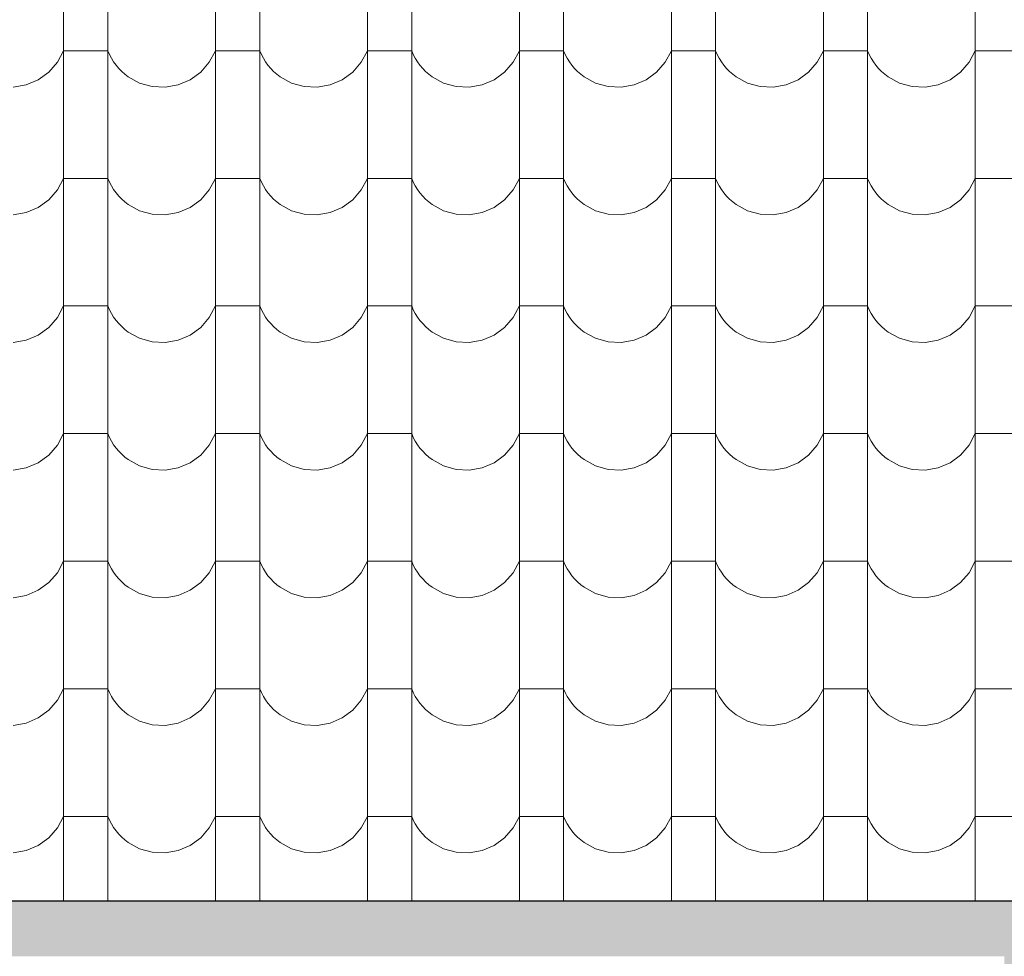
# Model space of a CAD drawing. Header units: millimetres. Extents: x -29624 to 9939, y -6894 to 6495.
# Tile 124 of 243: x -6409 to -6196, y -3588 to -3385. Entities that reach past the tile are written whole.
import ezdxf

# ---------------------------------------------------------------- set-up
doc = ezdxf.new("R2010")
doc.units = ezdxf.units.MM
doc.header["$MEASUREMENT"] = 0
doc.layers.add('810-G Ogólne', color=7, linetype='Continuous')
doc.layers.add('990-D Import IFC', color=7, linetype='Continuous')

# ---------------------------------------------------------------- blocks, each defined once
blk = doc.blocks.new('*X1822', base_point=(515069.4, 47309.9))
at = {"layer": '990-D Import IFC', "color": 251, "linetype": 'Continuous', "lineweight": 13, "true_color": 0x6a6a6a}
for p, q in [((536801.4, -17785.1), (536801.4, -18062.1)), ((536897.5, -17785.1), (536897.5, -18062.1)), ((537131.4, -17785.1), (537131.4, -18062.1)), ((537227.5, -17785.1), (537227.5, -18062.1)), ((537461.4, -17785.1), (537461.4, -18062.1)), ((537557.5, -17785.1), (537557.5, -18062.1)), ((537791.4, -17785.1), (537791.4, -18062.1)), ((537887.5, -17785.1), (537887.5, -18062.1)), ((538121.4, -17785.1), (538121.4, -18062.1)), ((538217.5, -17785.1), (538217.5, -18062.1)), ((538451.4, -17785.1), (538451.4, -18062.1)), ((538547.5, -17785.1), (538547.5, -18062.1)), ((538781.4, -17785.1), (538781.4, -18062.1)), ((536788.1, -17918.2), (536801.4, -17893.2)), ((536849.4, -17893.2), (536801.4, -17893.2)), ((536897.5, -17893.2), (536849.4, -17893.2)), ((536897.5, -17893.2), (536901.1, -17901.5)), ((537118.1, -17918.2), (537131.4, -17893.2)), ((537179.4, -17893.2), (537131.4, -17893.2)), ((537227.5, -17893.2), (537179.4, -17893.2)), ((537227.5, -17893.2), (537231.1, -17901.5)), ((537448.1, -17918.2), (537461.4, -17893.2)), ((537509.4, -17893.2), (537461.4, -17893.2)), ((537557.5, -17893.2), (537509.4, -17893.2)), ((537557.5, -17893.2), (537561.1, -17901.5)), ((537778.1, -17918.2), (537791.4, -17893.2)), ((537839.4, -17893.2), (537791.4, -17893.2)), ((537887.5, -17893.2), (537839.4, -17893.2)), ((537887.5, -17893.2), (537891.1, -17901.5)), ((538108.1, -17918.2), (538121.4, -17893.2)), ((538169.4, -17893.2), (538121.4, -17893.2)), ((538217.5, -17893.2), (538169.4, -17893.2)), ((538217.5, -17893.2), (538221.1, -17901.5)), ((538438.1, -17918.2), (538451.4, -17893.2)), ((538499.4, -17893.2), (538451.4, -17893.2)), ((538547.5, -17893.2), (538499.4, -17893.2)), ((538547.5, -17893.2), (538551.1, -17901.5)), ((538768.1, -17918.2), (538781.4, -17893.2)), ((538829.4, -17893.2), (538781.4, -17893.2)), ((538877.5, -17893.2), (538829.4, -17893.2)), ((536901.1, -17901.5), (536905.4, -17909.6)), ((536905.4, -17909.6), (536910.2, -17917.3)), ((537231.1, -17901.5), (537235.4, -17909.6)), ((537235.4, -17909.6), (537240.2, -17917.3)), ((537561.1, -17901.5), (537565.4, -17909.6)), ((537565.4, -17909.6), (537570.2, -17917.3)), ((537891.1, -17901.5), (537895.4, -17909.6)), ((537895.4, -17909.6), (537900.2, -17917.3)), ((538221.1, -17901.5), (538225.4, -17909.6)), ((538225.4, -17909.6), (538230.2, -17917.3)), ((538551.1, -17901.5), (538555.4, -17909.6)), ((538555.4, -17909.6), (538560.2, -17917.3)), ((536769.4, -17939.7), (536788.1, -17918.2)), ((536910.2, -17917.3), (536915.5, -17924.7)), ((536915.5, -17924.7), (536921.4, -17931.6)), ((536921.4, -17931.6), (536927.8, -17938.1)), ((537099.4, -17939.7), (537118.1, -17918.2)), ((537240.2, -17917.3), (537245.5, -17924.7)), ((537245.5, -17924.7), (537251.4, -17931.6)), ((537251.4, -17931.6), (537257.8, -17938.1)), ((537429.4, -17939.7), (537448.1, -17918.2)), ((537570.2, -17917.3), (537575.5, -17924.7)), ((537575.5, -17924.7), (537581.4, -17931.6)), ((537581.4, -17931.6), (537587.8, -17938.1)), ((537759.4, -17939.7), (537778.1, -17918.2)), ((537900.2, -17917.3), (537905.5, -17924.7)), ((537905.5, -17924.7), (537911.4, -17931.6)), ((537911.4, -17931.6), (537917.8, -17938.1)), ((538089.4, -17939.7), (538108.1, -17918.2)), ((538230.2, -17917.3), (538235.5, -17924.7)), ((538235.5, -17924.7), (538241.4, -17931.6)), ((538241.4, -17931.6), (538247.8, -17938.1)), ((538419.4, -17939.7), (538438.1, -17918.2)), ((538560.2, -17917.3), (538565.5, -17924.7)), ((538565.5, -17924.7), (538571.4, -17931.6)), ((538571.4, -17931.6), (538577.8, -17938.1)), ((538749.4, -17939.7), (538768.1, -17918.2)), ((536720.4, -17967.5), (536746.5, -17956.4)), ((536746.5, -17956.4), (536769.4, -17939.7)), ((536927.8, -17938.1), (536934.6, -17944.2)), ((536934.6, -17944.2), (536941.9, -17949.7)), ((536941.9, -17949.7), (536966.7, -17963.4)), ((537050.4, -17967.5), (537076.5, -17956.4)), ((537076.5, -17956.4), (537099.4, -17939.7)), ((537257.8, -17938.1), (537264.6, -17944.2)), ((537264.6, -17944.2), (537271.9, -17949.7)), ((537271.9, -17949.7), (537296.7, -17963.4)), ((537380.4, -17967.5), (537406.5, -17956.4)), ((537406.5, -17956.4), (537429.4, -17939.7)), ((537587.8, -17938.1), (537594.6, -17944.2)), ((537594.6, -17944.2), (537601.9, -17949.7)), ((537601.9, -17949.7), (537626.7, -17963.4)), ((537710.4, -17967.5), (537736.5, -17956.4)), ((537736.5, -17956.4), (537759.4, -17939.7)), ((537917.8, -17938.1), (537924.6, -17944.2)), ((537924.6, -17944.2), (537931.9, -17949.7)), ((537931.9, -17949.7), (537956.7, -17963.4)), ((538040.4, -17967.5), (538066.5, -17956.4)), ((538066.5, -17956.4), (538089.4, -17939.7)), ((538247.8, -17938.1), (538254.6, -17944.2)), ((538254.6, -17944.2), (538261.9, -17949.7)), ((538261.9, -17949.7), (538286.7, -17963.4)), ((538370.4, -17967.5), (538396.5, -17956.4)), ((538396.5, -17956.4), (538419.4, -17939.7)), ((538577.8, -17938.1), (538584.6, -17944.2)), ((538584.6, -17944.2), (538591.9, -17949.7)), ((538591.9, -17949.7), (538616.7, -17963.4)), ((538700.4, -17967.5), (538726.5, -17956.4)), ((538726.5, -17956.4), (538749.4, -17939.7)), ((536692.4, -17972.5), (536720.4, -17967.5)), ((536966.7, -17963.4), (536994.1, -17971.1)), ((536994.1, -17971.1), (537022.4, -17972.5)), ((537022.4, -17972.5), (537050.4, -17967.5)), ((537296.7, -17963.4), (537324.1, -17971.1)), ((537324.1, -17971.1), (537352.4, -17972.5)), ((537352.4, -17972.5), (537380.4, -17967.5)), ((537626.7, -17963.4), (537654.1, -17971.1)), ((537654.1, -17971.1), (537682.4, -17972.5)), ((537682.4, -17972.5), (537710.4, -17967.5)), ((537956.7, -17963.4), (537984.1, -17971.1)), ((537984.1, -17971.1), (538012.4, -17972.5)), ((538012.4, -17972.5), (538040.4, -17967.5)), ((538286.7, -17963.4), (538314.1, -17971.1)), ((538314.1, -17971.1), (538342.4, -17972.5)), ((538342.4, -17972.5), (538370.4, -17967.5)), ((538616.7, -17963.4), (538644.1, -17971.1)), ((538644.1, -17971.1), (538672.4, -17972.5)), ((538672.4, -17972.5), (538700.4, -17967.5)), ((536801.4, -18062.1), (536801.4, -18339.1)), ((536897.5, -18062.1), (536897.5, -18339.1)), ((537131.4, -18062.1), (537131.4, -18339.1)), ((537227.5, -18062.1), (537227.5, -18339.1)), ((537461.4, -18062.1), (537461.4, -18339.1)), ((537557.5, -18062.1), (537557.5, -18339.1)), ((537791.4, -18062.1), (537791.4, -18339.1)), ((537887.5, -18062.1), (537887.5, -18339.1)), ((538121.4, -18062.1), (538121.4, -18339.1)), ((538217.5, -18062.1), (538217.5, -18339.1)), ((538451.4, -18062.1), (538451.4, -18339.1)), ((538547.5, -18062.1), (538547.5, -18339.1)), ((538781.4, -18062.1), (538781.4, -18339.1)), ((536788.1, -18195.2), (536801.4, -18170.2)), ((536849.4, -18170.2), (536801.4, -18170.2)), ((536897.5, -18170.2), (536849.4, -18170.2)), ((536897.5, -18170.2), (536901.1, -18178.5)), ((537118.1, -18195.2), (537131.4, -18170.2)), ((537179.4, -18170.2), (537131.4, -18170.2)), ((537227.5, -18170.2), (537179.4, -18170.2)), ((537227.5, -18170.2), (537231.1, -18178.5)), ((537448.1, -18195.2), (537461.4, -18170.2)), ((537509.4, -18170.2), (537461.4, -18170.2)), ((537557.5, -18170.2), (537509.4, -18170.2)), ((537557.5, -18170.2), (537561.1, -18178.5)), ((537778.1, -18195.2), (537791.4, -18170.2)), ((537839.4, -18170.2), (537791.4, -18170.2)), ((537887.5, -18170.2), (537839.4, -18170.2)), ((537887.5, -18170.2), (537891.1, -18178.5)), ((538108.1, -18195.2), (538121.4, -18170.2)), ((538169.4, -18170.2), (538121.4, -18170.2)), ((538217.5, -18170.2), (538169.4, -18170.2)), ((538217.5, -18170.2), (538221.1, -18178.5)), ((538438.1, -18195.2), (538451.4, -18170.2)), ((538499.4, -18170.2), (538451.4, -18170.2)), ((538547.5, -18170.2), (538499.4, -18170.2)), ((538547.5, -18170.2), (538551.1, -18178.5)), ((538768.1, -18195.2), (538781.4, -18170.2)), ((538829.4, -18170.2), (538781.4, -18170.2)), ((538877.5, -18170.2), (538829.4, -18170.2)), ((536901.1, -18178.5), (536905.4, -18186.6)), ((536905.4, -18186.6), (536910.2, -18194.3)), ((537231.1, -18178.5), (537235.4, -18186.6)), ((537235.4, -18186.6), (537240.2, -18194.3)), ((537561.1, -18178.5), (537565.4, -18186.6)), ((537565.4, -18186.6), (537570.2, -18194.3)), ((537891.1, -18178.5), (537895.4, -18186.6)), ((537895.4, -18186.6), (537900.2, -18194.3)), ((538221.1, -18178.5), (538225.4, -18186.6)), ((538225.4, -18186.6), (538230.2, -18194.3)), ((538551.1, -18178.5), (538555.4, -18186.6)), ((538555.4, -18186.6), (538560.2, -18194.3)), ((536769.4, -18216.7), (536788.1, -18195.2)), ((536910.2, -18194.3), (536915.5, -18201.7)), ((536915.5, -18201.7), (536921.4, -18208.6)), ((536921.4, -18208.6), (536927.8, -18215.1)), ((536927.8, -18215.1), (536934.6, -18221.2)), ((537099.4, -18216.7), (537118.1, -18195.2)), ((537240.2, -18194.3), (537245.5, -18201.7)), ((537245.5, -18201.7), (537251.4, -18208.6)), ((537251.4, -18208.6), (537257.8, -18215.1)), ((537257.8, -18215.1), (537264.6, -18221.2)), ((537429.4, -18216.7), (537448.1, -18195.2)), ((537570.2, -18194.3), (537575.5, -18201.7)), ((537575.5, -18201.7), (537581.4, -18208.6)), ((537581.4, -18208.6), (537587.8, -18215.1)), ((537587.8, -18215.1), (537594.6, -18221.2)), ((537759.4, -18216.7), (537778.1, -18195.2)), ((537900.2, -18194.3), (537905.5, -18201.7)), ((537905.5, -18201.7), (537911.4, -18208.6)), ((537911.4, -18208.6), (537917.8, -18215.1)), ((537917.8, -18215.1), (537924.6, -18221.2)), ((538089.4, -18216.7), (538108.1, -18195.2)), ((538230.2, -18194.3), (538235.5, -18201.7)), ((538235.5, -18201.7), (538241.4, -18208.6)), ((538241.4, -18208.6), (538247.8, -18215.1)), ((538247.8, -18215.1), (538254.6, -18221.2)), ((538419.4, -18216.7), (538438.1, -18195.2)), ((538560.2, -18194.3), (538565.5, -18201.7)), ((538565.5, -18201.7), (538571.4, -18208.6)), ((538571.4, -18208.6), (538577.8, -18215.1)), ((538577.8, -18215.1), (538584.6, -18221.2)), ((538749.4, -18216.7), (538768.1, -18195.2)), ((536720.4, -18244.5), (536746.5, -18233.4)), ((536746.5, -18233.4), (536769.4, -18216.7)), ((536934.6, -18221.2), (536941.9, -18226.7)), ((536941.9, -18226.7), (536966.7, -18240.4)), ((537050.4, -18244.5), (537076.5, -18233.4)), ((537076.5, -18233.4), (537099.4, -18216.7)), ((537264.6, -18221.2), (537271.9, -18226.7)), ((537271.9, -18226.7), (537296.7, -18240.4)), ((537380.4, -18244.5), (537406.5, -18233.4)), ((537406.5, -18233.4), (537429.4, -18216.7)), ((537594.6, -18221.2), (537601.9, -18226.7)), ((537601.9, -18226.7), (537626.7, -18240.4)), ((537710.4, -18244.5), (537736.5, -18233.4)), ((537736.5, -18233.4), (537759.4, -18216.7)), ((537924.6, -18221.2), (537931.9, -18226.7)), ((537931.9, -18226.7), (537956.7, -18240.4)), ((538040.4, -18244.5), (538066.5, -18233.4)), ((538066.5, -18233.4), (538089.4, -18216.7)), ((538254.6, -18221.2), (538261.9, -18226.7)), ((538261.9, -18226.7), (538286.7, -18240.4)), ((538370.4, -18244.5), (538396.5, -18233.4)), ((538396.5, -18233.4), (538419.4, -18216.7)), ((538584.6, -18221.2), (538591.9, -18226.7)), ((538591.9, -18226.7), (538616.7, -18240.4)), ((538700.4, -18244.5), (538726.5, -18233.4)), ((538726.5, -18233.4), (538749.4, -18216.7)), ((536692.4, -18249.5), (536720.4, -18244.5)), ((536966.7, -18240.4), (536994.1, -18248.1)), ((536994.1, -18248.1), (537022.4, -18249.5)), ((537022.4, -18249.5), (537050.4, -18244.5)), ((537296.7, -18240.4), (537324.1, -18248.1)), ((537324.1, -18248.1), (537352.4, -18249.5)), ((537352.4, -18249.5), (537380.4, -18244.5)), ((537626.7, -18240.4), (537654.1, -18248.1)), ((537654.1, -18248.1), (537682.4, -18249.5)), ((537682.4, -18249.5), (537710.4, -18244.5)), ((537956.7, -18240.4), (537984.1, -18248.1)), ((537984.1, -18248.1), (538012.4, -18249.5)), ((538012.4, -18249.5), (538040.4, -18244.5)), ((538286.7, -18240.4), (538314.1, -18248.1)), ((538314.1, -18248.1), (538342.4, -18249.5)), ((538342.4, -18249.5), (538370.4, -18244.5)), ((538616.7, -18240.4), (538644.1, -18248.1)), ((538644.1, -18248.1), (538672.4, -18249.5)), ((538672.4, -18249.5), (538700.4, -18244.5)), ((536801.4, -18339.1), (536801.4, -18616.1)), ((536897.5, -18339.1), (536897.5, -18616.1)), ((537131.4, -18339.1), (537131.4, -18616.1)), ((537227.5, -18339.1), (537227.5, -18616.1)), ((537461.4, -18339.1), (537461.4, -18616.1)), ((537557.5, -18339.1), (537557.5, -18616.1)), ((537791.4, -18339.1), (537791.4, -18616.1)), ((537887.5, -18339.1), (537887.5, -18616.1)), ((538121.4, -18339.1), (538121.4, -18616.1)), ((538217.5, -18339.1), (538217.5, -18616.1)), ((538451.4, -18339.1), (538451.4, -18616.1)), ((538547.5, -18339.1), (538547.5, -18616.1)), ((538781.4, -18339.1), (538781.4, -18616.1)), ((536788.1, -18472.2), (536801.4, -18447.2)), ((536849.4, -18447.2), (536801.4, -18447.2)), ((536897.5, -18447.2), (536849.4, -18447.2)), ((536897.5, -18447.2), (536901.1, -18455.5)), ((537118.1, -18472.2), (537131.4, -18447.2)), ((537179.4, -18447.2), (537131.4, -18447.2)), ((537227.5, -18447.2), (537179.4, -18447.2)), ((537227.5, -18447.2), (537231.1, -18455.5)), ((537448.1, -18472.2), (537461.4, -18447.2)), ((537509.4, -18447.2), (537461.4, -18447.2)), ((537557.5, -18447.2), (537509.4, -18447.2)), ((537557.5, -18447.2), (537561.1, -18455.5)), ((537778.1, -18472.2), (537791.4, -18447.2)), ((537839.4, -18447.2), (537791.4, -18447.2)), ((537887.5, -18447.2), (537839.4, -18447.2)), ((537887.5, -18447.2), (537891.1, -18455.5)), ((538108.1, -18472.2), (538121.4, -18447.2)), ((538169.4, -18447.2), (538121.4, -18447.2)), ((538217.5, -18447.2), (538169.4, -18447.2)), ((538217.5, -18447.2), (538221.1, -18455.5)), ((538438.1, -18472.2), (538451.4, -18447.2)), ((538499.4, -18447.2), (538451.4, -18447.2)), ((538547.5, -18447.2), (538499.4, -18447.2)), ((538547.5, -18447.2), (538551.1, -18455.5)), ((538768.1, -18472.2), (538781.4, -18447.2)), ((538829.4, -18447.2), (538781.4, -18447.2)), ((538877.5, -18447.2), (538829.4, -18447.2)), ((536901.1, -18455.5), (536905.4, -18463.6)), ((536905.4, -18463.6), (536910.2, -18471.3)), ((536910.2, -18471.3), (536915.5, -18478.7)), ((537231.1, -18455.5), (537235.4, -18463.6)), ((537235.4, -18463.6), (537240.2, -18471.3)), ((537240.2, -18471.3), (537245.5, -18478.7)), ((537561.1, -18455.5), (537565.4, -18463.6)), ((537565.4, -18463.6), (537570.2, -18471.3)), ((537570.2, -18471.3), (537575.5, -18478.7)), ((537891.1, -18455.5), (537895.4, -18463.6)), ((537895.4, -18463.6), (537900.2, -18471.3)), ((537900.2, -18471.3), (537905.5, -18478.7)), ((538221.1, -18455.5), (538225.4, -18463.6)), ((538225.4, -18463.6), (538230.2, -18471.3)), ((538230.2, -18471.3), (538235.5, -18478.7)), ((538551.1, -18455.5), (538555.4, -18463.6)), ((538555.4, -18463.6), (538560.2, -18471.3)), ((538560.2, -18471.3), (538565.5, -18478.7)), ((536769.4, -18493.7), (536788.1, -18472.2)), ((536915.5, -18478.7), (536921.4, -18485.6)), ((536921.4, -18485.6), (536927.8, -18492.1)), ((536927.8, -18492.1), (536934.6, -18498.2)), ((537099.4, -18493.7), (537118.1, -18472.2)), ((537245.5, -18478.7), (537251.4, -18485.6)), ((537251.4, -18485.6), (537257.8, -18492.1)), ((537257.8, -18492.1), (537264.6, -18498.2)), ((537429.4, -18493.7), (537448.1, -18472.2)), ((537575.5, -18478.7), (537581.4, -18485.6)), ((537581.4, -18485.6), (537587.8, -18492.1)), ((537587.8, -18492.1), (537594.6, -18498.2)), ((537759.4, -18493.7), (537778.1, -18472.2)), ((537905.5, -18478.7), (537911.4, -18485.6)), ((537911.4, -18485.6), (537917.8, -18492.1)), ((537917.8, -18492.1), (537924.6, -18498.2)), ((538089.4, -18493.7), (538108.1, -18472.2)), ((538235.5, -18478.7), (538241.4, -18485.6)), ((538241.4, -18485.6), (538247.8, -18492.1)), ((538247.8, -18492.1), (538254.6, -18498.2)), ((538419.4, -18493.7), (538438.1, -18472.2)), ((538565.5, -18478.7), (538571.4, -18485.6)), ((538571.4, -18485.6), (538577.8, -18492.1)), ((538577.8, -18492.1), (538584.6, -18498.2)), ((538749.4, -18493.7), (538768.1, -18472.2)), ((536720.4, -18521.5), (536746.5, -18510.4)), ((536746.5, -18510.4), (536769.4, -18493.7)), ((536934.6, -18498.2), (536941.9, -18503.7)), ((536941.9, -18503.7), (536966.7, -18517.4)), ((537050.4, -18521.5), (537076.5, -18510.4)), ((537076.5, -18510.4), (537099.4, -18493.7)), ((537264.6, -18498.2), (537271.9, -18503.7)), ((537271.9, -18503.7), (537296.7, -18517.4)), ((537380.4, -18521.5), (537406.5, -18510.4)), ((537406.5, -18510.4), (537429.4, -18493.7)), ((537594.6, -18498.2), (537601.9, -18503.7)), ((537601.9, -18503.7), (537626.7, -18517.4)), ((537710.4, -18521.5), (537736.5, -18510.4)), ((537736.5, -18510.4), (537759.4, -18493.7)), ((537924.6, -18498.2), (537931.9, -18503.7)), ((537931.9, -18503.7), (537956.7, -18517.4)), ((538040.4, -18521.5), (538066.5, -18510.4)), ((538066.5, -18510.4), (538089.4, -18493.7)), ((538254.6, -18498.2), (538261.9, -18503.7)), ((538261.9, -18503.7), (538286.7, -18517.4)), ((538370.4, -18521.5), (538396.5, -18510.4)), ((538396.5, -18510.4), (538419.4, -18493.7)), ((538584.6, -18498.2), (538591.9, -18503.7)), ((538591.9, -18503.7), (538616.7, -18517.4)), ((538700.4, -18521.5), (538726.5, -18510.4)), ((538726.5, -18510.4), (538749.4, -18493.7)), ((536692.4, -18526.5), (536720.4, -18521.5)), ((536966.7, -18517.4), (536994.1, -18525.1)), ((536994.1, -18525.1), (537022.4, -18526.5)), ((537022.4, -18526.5), (537050.4, -18521.5)), ((537296.7, -18517.4), (537324.1, -18525.1)), ((537324.1, -18525.1), (537352.4, -18526.5)), ((537352.4, -18526.5), (537380.4, -18521.5)), ((537626.7, -18517.4), (537654.1, -18525.1)), ((537654.1, -18525.1), (537682.4, -18526.5)), ((537682.4, -18526.5), (537710.4, -18521.5)), ((537956.7, -18517.4), (537984.1, -18525.1)), ((537984.1, -18525.1), (538012.4, -18526.5)), ((538012.4, -18526.5), (538040.4, -18521.5)), ((538286.7, -18517.4), (538314.1, -18525.1)), ((538314.1, -18525.1), (538342.4, -18526.5)), ((538342.4, -18526.5), (538370.4, -18521.5)), ((538616.7, -18517.4), (538644.1, -18525.1)), ((538644.1, -18525.1), (538672.4, -18526.5)), ((538672.4, -18526.5), (538700.4, -18521.5)), ((536801.4, -18616.1), (536801.4, -18893.1)), ((536897.5, -18616.1), (536897.5, -18893.1)), ((537131.4, -18616.1), (537131.4, -18893.1)), ((537227.5, -18616.1), (537227.5, -18893.1)), ((537461.4, -18616.1), (537461.4, -18893.1)), ((537557.5, -18616.1), (537557.5, -18893.1)), ((537791.4, -18616.1), (537791.4, -18893.1)), ((537887.5, -18616.1), (537887.5, -18893.1)), ((538121.4, -18616.1), (538121.4, -18893.1)), ((538217.5, -18616.1), (538217.5, -18893.1)), ((538451.4, -18616.1), (538451.4, -18893.1)), ((538547.5, -18616.1), (538547.5, -18893.1)), ((538781.4, -18616.1), (538781.4, -18893.1)), ((536788.1, -18749.2), (536801.4, -18724.2)), ((536849.4, -18724.2), (536801.4, -18724.2)), ((536897.5, -18724.2), (536849.4, -18724.2)), ((536897.5, -18724.2), (536901.1, -18732.5)), ((537118.1, -18749.2), (537131.4, -18724.2)), ((537179.4, -18724.2), (537131.4, -18724.2)), ((537227.5, -18724.2), (537179.4, -18724.2)), ((537227.5, -18724.2), (537231.1, -18732.5)), ((537448.1, -18749.2), (537461.4, -18724.2)), ((537509.4, -18724.2), (537461.4, -18724.2)), ((537557.5, -18724.2), (537509.4, -18724.2)), ((537557.5, -18724.2), (537561.1, -18732.5)), ((537778.1, -18749.2), (537791.4, -18724.2)), ((537839.4, -18724.2), (537791.4, -18724.2)), ((537887.5, -18724.2), (537839.4, -18724.2)), ((537887.5, -18724.2), (537891.1, -18732.5)), ((538108.1, -18749.2), (538121.4, -18724.2)), ((538169.4, -18724.2), (538121.4, -18724.2)), ((538217.5, -18724.2), (538169.4, -18724.2)), ((538217.5, -18724.2), (538221.1, -18732.5)), ((538438.1, -18749.2), (538451.4, -18724.2)), ((538499.4, -18724.2), (538451.4, -18724.2)), ((538547.5, -18724.2), (538499.4, -18724.2)), ((538547.5, -18724.2), (538551.1, -18732.5)), ((538768.1, -18749.2), (538781.4, -18724.2)), ((538829.4, -18724.2), (538781.4, -18724.2)), ((538877.5, -18724.2), (538829.4, -18724.2)), ((536769.4, -18770.7), (536788.1, -18749.2)), ((536901.1, -18732.5), (536905.4, -18740.6)), ((536905.4, -18740.6), (536910.2, -18748.3)), ((536910.2, -18748.3), (536915.5, -18755.7)), ((537099.4, -18770.7), (537118.1, -18749.2)), ((537231.1, -18732.5), (537235.4, -18740.6)), ((537235.4, -18740.6), (537240.2, -18748.3)), ((537240.2, -18748.3), (537245.5, -18755.7)), ((537429.4, -18770.7), (537448.1, -18749.2)), ((537561.1, -18732.5), (537565.4, -18740.6)), ((537565.4, -18740.6), (537570.2, -18748.3)), ((537570.2, -18748.3), (537575.5, -18755.7)), ((537759.4, -18770.7), (537778.1, -18749.2)), ((537891.1, -18732.5), (537895.4, -18740.6)), ((537895.4, -18740.6), (537900.2, -18748.3)), ((537900.2, -18748.3), (537905.5, -18755.7)), ((538089.4, -18770.7), (538108.1, -18749.2)), ((538221.1, -18732.5), (538225.4, -18740.6)), ((538225.4, -18740.6), (538230.2, -18748.3)), ((538230.2, -18748.3), (538235.5, -18755.7)), ((538419.4, -18770.7), (538438.1, -18749.2)), ((538551.1, -18732.5), (538555.4, -18740.6)), ((538555.4, -18740.6), (538560.2, -18748.3)), ((538560.2, -18748.3), (538565.5, -18755.7)), ((538749.4, -18770.7), (538768.1, -18749.2)), ((536746.5, -18787.4), (536769.4, -18770.7)), ((536915.5, -18755.7), (536921.4, -18762.6)), ((536921.4, -18762.6), (536927.8, -18769.1)), ((536927.8, -18769.1), (536934.6, -18775.2)), ((537076.5, -18787.4), (537099.4, -18770.7)), ((537245.5, -18755.7), (537251.4, -18762.6)), ((537251.4, -18762.6), (537257.8, -18769.1)), ((537257.8, -18769.1), (537264.6, -18775.2)), ((537406.5, -18787.4), (537429.4, -18770.7)), ((537575.5, -18755.7), (537581.4, -18762.6)), ((537581.4, -18762.6), (537587.8, -18769.1)), ((537587.8, -18769.1), (537594.6, -18775.2)), ((537736.5, -18787.4), (537759.4, -18770.7)), ((537905.5, -18755.7), (537911.4, -18762.6)), ((537911.4, -18762.6), (537917.8, -18769.1)), ((537917.8, -18769.1), (537924.6, -18775.2)), ((538066.5, -18787.4), (538089.4, -18770.7)), ((538235.5, -18755.7), (538241.4, -18762.6)), ((538241.4, -18762.6), (538247.8, -18769.1)), ((538247.8, -18769.1), (538254.6, -18775.2)), ((538396.5, -18787.4), (538419.4, -18770.7)), ((538565.5, -18755.7), (538571.4, -18762.6)), ((538571.4, -18762.6), (538577.8, -18769.1)), ((538577.8, -18769.1), (538584.6, -18775.2)), ((538726.5, -18787.4), (538749.4, -18770.7)), ((536720.4, -18798.5), (536746.5, -18787.4)), ((536934.6, -18775.2), (536941.9, -18780.7)), ((536941.9, -18780.7), (536966.7, -18794.4)), ((537050.4, -18798.5), (537076.5, -18787.4)), ((537264.6, -18775.2), (537271.9, -18780.7)), ((537271.9, -18780.7), (537296.7, -18794.4)), ((537380.4, -18798.5), (537406.5, -18787.4)), ((537594.6, -18775.2), (537601.9, -18780.7)), ((537601.9, -18780.7), (537626.7, -18794.4)), ((537710.4, -18798.5), (537736.5, -18787.4)), ((537924.6, -18775.2), (537931.9, -18780.7)), ((537931.9, -18780.7), (537956.7, -18794.4)), ((538040.4, -18798.5), (538066.5, -18787.4)), ((538254.6, -18775.2), (538261.9, -18780.7)), ((538261.9, -18780.7), (538286.7, -18794.4)), ((538370.4, -18798.5), (538396.5, -18787.4)), ((538584.6, -18775.2), (538591.9, -18780.7)), ((538591.9, -18780.7), (538616.7, -18794.4)), ((538700.4, -18798.5), (538726.5, -18787.4)), ((536692.4, -18803.5), (536720.4, -18798.5)), ((536966.7, -18794.4), (536994.1, -18802.1)), ((536994.1, -18802.1), (537022.4, -18803.5)), ((537022.4, -18803.5), (537050.4, -18798.5)), ((537296.7, -18794.4), (537324.1, -18802.1)), ((537324.1, -18802.1), (537352.4, -18803.5)), ((537352.4, -18803.5), (537380.4, -18798.5)), ((537626.7, -18794.4), (537654.1, -18802.1)), ((537654.1, -18802.1), (537682.4, -18803.5)), ((537682.4, -18803.5), (537710.4, -18798.5)), ((537956.7, -18794.4), (537984.1, -18802.1)), ((537984.1, -18802.1), (538012.4, -18803.5)), ((538012.4, -18803.5), (538040.4, -18798.5)), ((538286.7, -18794.4), (538314.1, -18802.1)), ((538314.1, -18802.1), (538342.4, -18803.5)), ((538342.4, -18803.5), (538370.4, -18798.5)), ((538616.7, -18794.4), (538644.1, -18802.1)), ((538644.1, -18802.1), (538672.4, -18803.5)), ((538672.4, -18803.5), (538700.4, -18798.5)), ((536801.4, -18893.1), (536801.4, -19170.1)), ((536897.5, -18893.1), (536897.5, -19170.1)), ((537131.4, -18893.1), (537131.4, -19170.1)), ((537227.5, -18893.1), (537227.5, -19170.1)), ((537461.4, -18893.1), (537461.4, -19170.1)), ((537557.5, -18893.1), (537557.5, -19170.1)), ((537791.4, -18893.1), (537791.4, -19170.1)), ((537887.5, -18893.1), (537887.5, -19170.1)), ((538121.4, -18893.1), (538121.4, -19170.1)), ((538217.5, -18893.1), (538217.5, -19170.1)), ((538451.4, -18893.1), (538451.4, -19170.1)), ((538547.5, -18893.1), (538547.5, -19170.1)), ((538781.4, -18893.1), (538781.4, -19170.1)), ((536788.1, -19026.2), (536801.4, -19001.2)), ((536849.4, -19001.2), (536801.4, -19001.2)), ((536897.5, -19001.2), (536849.4, -19001.2)), ((536897.5, -19001.2), (536901.1, -19009.5)), ((537118.1, -19026.2), (537131.4, -19001.2)), ((537179.4, -19001.2), (537131.4, -19001.2)), ((537227.5, -19001.2), (537179.4, -19001.2)), ((537227.5, -19001.2), (537231.1, -19009.5)), ((537448.1, -19026.2), (537461.4, -19001.2)), ((537509.4, -19001.2), (537461.4, -19001.2)), ((537557.5, -19001.2), (537509.4, -19001.2)), ((537557.5, -19001.2), (537561.1, -19009.5)), ((537778.1, -19026.2), (537791.4, -19001.2)), ((537839.4, -19001.2), (537791.4, -19001.2)), ((537887.5, -19001.2), (537839.4, -19001.2)), ((537887.5, -19001.2), (537891.1, -19009.5)), ((538108.1, -19026.2), (538121.4, -19001.2)), ((538169.4, -19001.2), (538121.4, -19001.2)), ((538217.5, -19001.2), (538169.4, -19001.2)), ((538217.5, -19001.2), (538221.1, -19009.5)), ((538438.1, -19026.2), (538451.4, -19001.2)), ((538499.4, -19001.2), (538451.4, -19001.2)), ((538547.5, -19001.2), (538499.4, -19001.2)), ((538547.5, -19001.2), (538551.1, -19009.5)), ((538768.1, -19026.2), (538781.4, -19001.2)), ((538829.4, -19001.2), (538781.4, -19001.2)), ((538877.5, -19001.2), (538829.4, -19001.2)), ((536769.4, -19047.7), (536788.1, -19026.2)), ((536901.1, -19009.5), (536905.4, -19017.6)), ((536905.4, -19017.6), (536910.2, -19025.3)), ((536910.2, -19025.3), (536915.5, -19032.7)), ((537099.4, -19047.7), (537118.1, -19026.2)), ((537231.1, -19009.5), (537235.4, -19017.6)), ((537235.4, -19017.6), (537240.2, -19025.3)), ((537240.2, -19025.3), (537245.5, -19032.7)), ((537429.4, -19047.7), (537448.1, -19026.2)), ((537561.1, -19009.5), (537565.4, -19017.6)), ((537565.4, -19017.6), (537570.2, -19025.3)), ((537570.2, -19025.3), (537575.5, -19032.7)), ((537759.4, -19047.7), (537778.1, -19026.2)), ((537891.1, -19009.5), (537895.4, -19017.6)), ((537895.4, -19017.6), (537900.2, -19025.3)), ((537900.2, -19025.3), (537905.5, -19032.7)), ((538089.4, -19047.7), (538108.1, -19026.2)), ((538221.1, -19009.5), (538225.4, -19017.6)), ((538225.4, -19017.6), (538230.2, -19025.3)), ((538230.2, -19025.3), (538235.5, -19032.7)), ((538419.4, -19047.7), (538438.1, -19026.2)), ((538551.1, -19009.5), (538555.4, -19017.6)), ((538555.4, -19017.6), (538560.2, -19025.3)), ((538560.2, -19025.3), (538565.5, -19032.7)), ((538749.4, -19047.7), (538768.1, -19026.2)), ((536746.5, -19064.4), (536769.4, -19047.7)), ((536915.5, -19032.7), (536921.4, -19039.6)), ((536921.4, -19039.6), (536927.8, -19046.1)), ((536927.8, -19046.1), (536934.6, -19052.2)), ((537076.5, -19064.4), (537099.4, -19047.7)), ((537245.5, -19032.7), (537251.4, -19039.6)), ((537251.4, -19039.6), (537257.8, -19046.1)), ((537257.8, -19046.1), (537264.6, -19052.2)), ((537406.5, -19064.4), (537429.4, -19047.7)), ((537575.5, -19032.7), (537581.4, -19039.6)), ((537581.4, -19039.6), (537587.8, -19046.1)), ((537587.8, -19046.1), (537594.6, -19052.2)), ((537736.5, -19064.4), (537759.4, -19047.7)), ((537905.5, -19032.7), (537911.4, -19039.6)), ((537911.4, -19039.6), (537917.8, -19046.1)), ((537917.8, -19046.1), (537924.6, -19052.2)), ((538066.5, -19064.4), (538089.4, -19047.7)), ((538235.5, -19032.7), (538241.4, -19039.6)), ((538241.4, -19039.6), (538247.8, -19046.1)), ((538247.8, -19046.1), (538254.6, -19052.2)), ((538396.5, -19064.4), (538419.4, -19047.7)), ((538565.5, -19032.7), (538571.4, -19039.6)), ((538571.4, -19039.6), (538577.8, -19046.1)), ((538577.8, -19046.1), (538584.6, -19052.2)), ((538726.5, -19064.4), (538749.4, -19047.7)), ((536720.4, -19075.5), (536746.5, -19064.4)), ((536934.6, -19052.2), (536941.9, -19057.7)), ((536941.9, -19057.7), (536966.7, -19071.4)), ((537050.4, -19075.5), (537076.5, -19064.4)), ((537264.6, -19052.2), (537271.9, -19057.7)), ((537271.9, -19057.7), (537296.7, -19071.4)), ((537380.4, -19075.5), (537406.5, -19064.4)), ((537594.6, -19052.2), (537601.9, -19057.7)), ((537601.9, -19057.7), (537626.7, -19071.4)), ((537710.4, -19075.5), (537736.5, -19064.4)), ((537924.6, -19052.2), (537931.9, -19057.7)), ((537931.9, -19057.7), (537956.7, -19071.4)), ((538040.4, -19075.5), (538066.5, -19064.4)), ((538254.6, -19052.2), (538261.9, -19057.7)), ((538261.9, -19057.7), (538286.7, -19071.4)), ((538370.4, -19075.5), (538396.5, -19064.4)), ((538584.6, -19052.2), (538591.9, -19057.7)), ((538591.9, -19057.7), (538616.7, -19071.4)), ((538700.4, -19075.5), (538726.5, -19064.4)), ((536692.4, -19080.5), (536720.4, -19075.5)), ((536966.7, -19071.4), (536994.1, -19079.1)), ((536994.1, -19079.1), (537022.4, -19080.5)), ((537022.4, -19080.5), (537050.4, -19075.5)), ((537296.7, -19071.4), (537324.1, -19079.1)), ((537324.1, -19079.1), (537352.4, -19080.5)), ((537352.4, -19080.5), (537380.4, -19075.5)), ((537626.7, -19071.4), (537654.1, -19079.1)), ((537654.1, -19079.1), (537682.4, -19080.5)), ((537682.4, -19080.5), (537710.4, -19075.5)), ((537956.7, -19071.4), (537984.1, -19079.1)), ((537984.1, -19079.1), (538012.4, -19080.5)), ((538012.4, -19080.5), (538040.4, -19075.5)), ((538286.7, -19071.4), (538314.1, -19079.1)), ((538314.1, -19079.1), (538342.4, -19080.5)), ((538342.4, -19080.5), (538370.4, -19075.5)), ((538616.7, -19071.4), (538644.1, -19079.1)), ((538644.1, -19079.1), (538672.4, -19080.5)), ((538672.4, -19080.5), (538700.4, -19075.5)), ((536801.4, -19170.1), (536801.4, -19447.1)), ((536897.5, -19170.1), (536897.5, -19447.1)), ((537131.4, -19170.1), (537131.4, -19447.1)), ((537227.5, -19170.1), (537227.5, -19447.1)), ((537461.4, -19170.1), (537461.4, -19447.1)), ((537557.5, -19170.1), (537557.5, -19447.1)), ((537791.4, -19170.1), (537791.4, -19447.1)), ((537887.5, -19170.1), (537887.5, -19447.1)), ((538121.4, -19170.1), (538121.4, -19447.1)), ((538217.5, -19170.1), (538217.5, -19447.1)), ((538451.4, -19170.1), (538451.4, -19447.1)), ((538547.5, -19170.1), (538547.5, -19447.1)), ((538781.4, -19170.1), (538781.4, -19447.1)), ((536788.1, -19303.2), (536801.4, -19278.2)), ((536849.4, -19278.2), (536801.4, -19278.2)), ((536897.5, -19278.2), (536849.4, -19278.2)), ((536897.5, -19278.2), (536901.1, -19286.5)), ((537118.1, -19303.2), (537131.4, -19278.2)), ((537179.4, -19278.2), (537131.4, -19278.2)), ((537227.5, -19278.2), (537179.4, -19278.2)), ((537227.5, -19278.2), (537231.1, -19286.5)), ((537448.1, -19303.2), (537461.4, -19278.2)), ((537509.4, -19278.2), (537461.4, -19278.2)), ((537557.5, -19278.2), (537509.4, -19278.2)), ((537557.5, -19278.2), (537561.1, -19286.5)), ((537778.1, -19303.2), (537791.4, -19278.2)), ((537839.4, -19278.2), (537791.4, -19278.2)), ((537887.5, -19278.2), (537839.4, -19278.2)), ((537887.5, -19278.2), (537891.1, -19286.5)), ((538108.1, -19303.2), (538121.4, -19278.2)), ((538169.4, -19278.2), (538121.4, -19278.2)), ((538217.5, -19278.2), (538169.4, -19278.2)), ((538217.5, -19278.2), (538221.1, -19286.5)), ((538438.1, -19303.2), (538451.4, -19278.2)), ((538499.4, -19278.2), (538451.4, -19278.2)), ((538547.5, -19278.2), (538499.4, -19278.2)), ((538547.5, -19278.2), (538551.1, -19286.5)), ((538768.1, -19303.2), (538781.4, -19278.2)), ((538829.4, -19278.2), (538781.4, -19278.2)), ((538877.5, -19278.2), (538829.4, -19278.2)), ((536769.4, -19324.7), (536788.1, -19303.2)), ((536901.1, -19286.5), (536905.4, -19294.6)), ((536905.4, -19294.6), (536910.2, -19302.3)), ((536910.2, -19302.3), (536915.5, -19309.7)), ((537099.4, -19324.7), (537118.1, -19303.2)), ((537231.1, -19286.5), (537235.4, -19294.6)), ((537235.4, -19294.6), (537240.2, -19302.3)), ((537240.2, -19302.3), (537245.5, -19309.7)), ((537429.4, -19324.7), (537448.1, -19303.2)), ((537561.1, -19286.5), (537565.4, -19294.6)), ((537565.4, -19294.6), (537570.2, -19302.3)), ((537570.2, -19302.3), (537575.5, -19309.7)), ((537759.4, -19324.7), (537778.1, -19303.2)), ((537891.1, -19286.5), (537895.4, -19294.6)), ((537895.4, -19294.6), (537900.2, -19302.3)), ((537900.2, -19302.3), (537905.5, -19309.7)), ((538089.4, -19324.7), (538108.1, -19303.2)), ((538221.1, -19286.5), (538225.4, -19294.6)), ((538225.4, -19294.6), (538230.2, -19302.3)), ((538230.2, -19302.3), (538235.5, -19309.7)), ((538419.4, -19324.7), (538438.1, -19303.2)), ((538551.1, -19286.5), (538555.4, -19294.6)), ((538555.4, -19294.6), (538560.2, -19302.3)), ((538560.2, -19302.3), (538565.5, -19309.7)), ((538749.4, -19324.7), (538768.1, -19303.2)), ((536746.5, -19341.4), (536769.4, -19324.7)), ((536915.5, -19309.7), (536921.4, -19316.6)), ((536921.4, -19316.6), (536927.8, -19323.1)), ((536927.8, -19323.1), (536934.6, -19329.2)), ((537076.5, -19341.4), (537099.4, -19324.7)), ((537245.5, -19309.7), (537251.4, -19316.6)), ((537251.4, -19316.6), (537257.8, -19323.1)), ((537257.8, -19323.1), (537264.6, -19329.2)), ((537406.5, -19341.4), (537429.4, -19324.7)), ((537575.5, -19309.7), (537581.4, -19316.6)), ((537581.4, -19316.6), (537587.8, -19323.1)), ((537587.8, -19323.1), (537594.6, -19329.2)), ((537736.5, -19341.4), (537759.4, -19324.7)), ((537905.5, -19309.7), (537911.4, -19316.6)), ((537911.4, -19316.6), (537917.8, -19323.1)), ((537917.8, -19323.1), (537924.6, -19329.2)), ((538066.5, -19341.4), (538089.4, -19324.7)), ((538235.5, -19309.7), (538241.4, -19316.6)), ((538241.4, -19316.6), (538247.8, -19323.1)), ((538247.8, -19323.1), (538254.6, -19329.2)), ((538396.5, -19341.4), (538419.4, -19324.7)), ((538565.5, -19309.7), (538571.4, -19316.6)), ((538571.4, -19316.6), (538577.8, -19323.1)), ((538577.8, -19323.1), (538584.6, -19329.2)), ((538726.5, -19341.4), (538749.4, -19324.7)), ((536720.4, -19352.5), (536746.5, -19341.4)), ((536934.6, -19329.2), (536941.9, -19334.7)), ((536941.9, -19334.7), (536966.7, -19348.4)), ((536966.7, -19348.4), (536994.1, -19356.1)), ((537050.4, -19352.5), (537076.5, -19341.4)), ((537264.6, -19329.2), (537271.9, -19334.7)), ((537271.9, -19334.7), (537296.7, -19348.4)), ((537296.7, -19348.4), (537324.1, -19356.1)), ((537380.4, -19352.5), (537406.5, -19341.4)), ((537594.6, -19329.2), (537601.9, -19334.7)), ((537601.9, -19334.7), (537626.7, -19348.4)), ((537626.7, -19348.4), (537654.1, -19356.1)), ((537710.4, -19352.5), (537736.5, -19341.4)), ((537924.6, -19329.2), (537931.9, -19334.7)), ((537931.9, -19334.7), (537956.7, -19348.4)), ((537956.7, -19348.4), (537984.1, -19356.1)), ((538040.4, -19352.5), (538066.5, -19341.4)), ((538254.6, -19329.2), (538261.9, -19334.7)), ((538261.9, -19334.7), (538286.7, -19348.4)), ((538286.7, -19348.4), (538314.1, -19356.1)), ((538370.4, -19352.5), (538396.5, -19341.4)), ((538584.6, -19329.2), (538591.9, -19334.7)), ((538591.9, -19334.7), (538616.7, -19348.4)), ((538616.7, -19348.4), (538644.1, -19356.1)), ((538700.4, -19352.5), (538726.5, -19341.4)), ((536692.4, -19357.5), (536720.4, -19352.5)), ((536994.1, -19356.1), (537022.4, -19357.5)), ((537022.4, -19357.5), (537050.4, -19352.5)), ((537324.1, -19356.1), (537352.4, -19357.5)), ((537352.4, -19357.5), (537380.4, -19352.5)), ((537654.1, -19356.1), (537682.4, -19357.5)), ((537682.4, -19357.5), (537710.4, -19352.5)), ((537984.1, -19356.1), (538012.4, -19357.5)), ((538012.4, -19357.5), (538040.4, -19352.5)), ((538314.1, -19356.1), (538342.4, -19357.5)), ((538342.4, -19357.5), (538370.4, -19352.5)), ((538644.1, -19356.1), (538672.4, -19357.5)), ((538672.4, -19357.5), (538700.4, -19352.5)), ((536801.4, -19447.1), (536801.4, -19724.1)), ((536897.5, -19447.1), (536897.5, -19724.1)), ((537131.4, -19447.1), (537131.4, -19724.1)), ((537227.5, -19447.1), (537227.5, -19724.1)), ((537461.4, -19447.1), (537461.4, -19724.1)), ((537557.5, -19447.1), (537557.5, -19724.1)), ((537791.4, -19447.1), (537791.4, -19724.1)), ((537887.5, -19447.1), (537887.5, -19724.1)), ((538121.4, -19447.1), (538121.4, -19724.1)), ((538217.5, -19447.1), (538217.5, -19724.1)), ((538451.4, -19447.1), (538451.4, -19724.1)), ((538547.5, -19447.1), (538547.5, -19724.1)), ((538781.4, -19447.1), (538781.4, -19724.1)), ((536788.1, -19580.2), (536801.4, -19555.2)), ((536849.4, -19555.2), (536801.4, -19555.2)), ((536897.5, -19555.2), (536849.4, -19555.2)), ((536897.5, -19555.2), (536901.1, -19563.5)), ((537118.1, -19580.2), (537131.4, -19555.2)), ((537179.4, -19555.2), (537131.4, -19555.2)), ((537227.5, -19555.2), (537179.4, -19555.2)), ((537227.5, -19555.2), (537231.1, -19563.5)), ((537448.1, -19580.2), (537461.4, -19555.2)), ((537509.4, -19555.2), (537461.4, -19555.2)), ((537557.5, -19555.2), (537509.4, -19555.2)), ((537557.5, -19555.2), (537561.1, -19563.5)), ((537778.1, -19580.2), (537791.4, -19555.2)), ((537839.4, -19555.2), (537791.4, -19555.2)), ((537887.5, -19555.2), (537839.4, -19555.2)), ((537887.5, -19555.2), (537891.1, -19563.5)), ((538108.1, -19580.2), (538121.4, -19555.2)), ((538169.4, -19555.2), (538121.4, -19555.2)), ((538217.5, -19555.2), (538169.4, -19555.2)), ((538217.5, -19555.2), (538221.1, -19563.5)), ((538438.1, -19580.2), (538451.4, -19555.2)), ((538499.4, -19555.2), (538451.4, -19555.2)), ((538547.5, -19555.2), (538499.4, -19555.2)), ((538547.5, -19555.2), (538551.1, -19563.5)), ((538768.1, -19580.2), (538781.4, -19555.2)), ((538829.4, -19555.2), (538781.4, -19555.2)), ((538877.5, -19555.2), (538829.4, -19555.2)), ((536769.4, -19601.7), (536788.1, -19580.2)), ((536901.1, -19563.5), (536905.4, -19571.6)), ((536905.4, -19571.6), (536910.2, -19579.3)), ((536910.2, -19579.3), (536915.5, -19586.7)), ((537099.4, -19601.7), (537118.1, -19580.2)), ((537231.1, -19563.5), (537235.4, -19571.6)), ((537235.4, -19571.6), (537240.2, -19579.3)), ((537240.2, -19579.3), (537245.5, -19586.7)), ((537429.4, -19601.7), (537448.1, -19580.2)), ((537561.1, -19563.5), (537565.4, -19571.6)), ((537565.4, -19571.6), (537570.2, -19579.3)), ((537570.2, -19579.3), (537575.5, -19586.7)), ((537759.4, -19601.7), (537778.1, -19580.2)), ((537891.1, -19563.5), (537895.4, -19571.6)), ((537895.4, -19571.6), (537900.2, -19579.3)), ((537900.2, -19579.3), (537905.5, -19586.7)), ((538089.4, -19601.7), (538108.1, -19580.2)), ((538221.1, -19563.5), (538225.4, -19571.6)), ((538225.4, -19571.6), (538230.2, -19579.3)), ((538230.2, -19579.3), (538235.5, -19586.7)), ((538419.4, -19601.7), (538438.1, -19580.2)), ((538551.1, -19563.5), (538555.4, -19571.6)), ((538555.4, -19571.6), (538560.2, -19579.3)), ((538560.2, -19579.3), (538565.5, -19586.7)), ((538749.4, -19601.7), (538768.1, -19580.2)), ((536746.5, -19618.4), (536769.4, -19601.7)), ((536915.5, -19586.7), (536921.4, -19593.6)), ((536921.4, -19593.6), (536927.8, -19600.1)), ((536927.8, -19600.1), (536934.6, -19606.2)), ((537076.5, -19618.4), (537099.4, -19601.7)), ((537245.5, -19586.7), (537251.4, -19593.6)), ((537251.4, -19593.6), (537257.8, -19600.1)), ((537257.8, -19600.1), (537264.6, -19606.2)), ((537406.5, -19618.4), (537429.4, -19601.7)), ((537575.5, -19586.7), (537581.4, -19593.6)), ((537581.4, -19593.6), (537587.8, -19600.1)), ((537587.8, -19600.1), (537594.6, -19606.2)), ((537736.5, -19618.4), (537759.4, -19601.7)), ((537905.5, -19586.7), (537911.4, -19593.6)), ((537911.4, -19593.6), (537917.8, -19600.1)), ((537917.8, -19600.1), (537924.6, -19606.2)), ((538066.5, -19618.4), (538089.4, -19601.7)), ((538235.5, -19586.7), (538241.4, -19593.6)), ((538241.4, -19593.6), (538247.8, -19600.1)), ((538247.8, -19600.1), (538254.6, -19606.2)), ((538396.5, -19618.4), (538419.4, -19601.7)), ((538565.5, -19586.7), (538571.4, -19593.6)), ((538571.4, -19593.6), (538577.8, -19600.1)), ((538577.8, -19600.1), (538584.6, -19606.2)), ((538726.5, -19618.4), (538749.4, -19601.7)), ((536720.4, -19629.5), (536746.5, -19618.4)), ((536934.6, -19606.2), (536941.9, -19611.7)), ((536941.9, -19611.7), (536966.7, -19625.4)), ((536966.7, -19625.4), (536994.1, -19633.1)), ((537050.4, -19629.5), (537076.5, -19618.4)), ((537264.6, -19606.2), (537271.9, -19611.7)), ((537271.9, -19611.7), (537296.7, -19625.4)), ((537296.7, -19625.4), (537324.1, -19633.1)), ((537380.4, -19629.5), (537406.5, -19618.4)), ((537594.6, -19606.2), (537601.9, -19611.7)), ((537601.9, -19611.7), (537626.7, -19625.4)), ((537626.7, -19625.4), (537654.1, -19633.1)), ((537710.4, -19629.5), (537736.5, -19618.4)), ((537924.6, -19606.2), (537931.9, -19611.7)), ((537931.9, -19611.7), (537956.7, -19625.4)), ((537956.7, -19625.4), (537984.1, -19633.1)), ((538040.4, -19629.5), (538066.5, -19618.4)), ((538254.6, -19606.2), (538261.9, -19611.7)), ((538261.9, -19611.7), (538286.7, -19625.4)), ((538286.7, -19625.4), (538314.1, -19633.1)), ((538370.4, -19629.5), (538396.5, -19618.4)), ((538584.6, -19606.2), (538591.9, -19611.7)), ((538591.9, -19611.7), (538616.7, -19625.4)), ((538616.7, -19625.4), (538644.1, -19633.1)), ((538700.4, -19629.5), (538726.5, -19618.4)), ((536692.4, -19634.5), (536720.4, -19629.5)), ((536994.1, -19633.1), (537022.4, -19634.5)), ((537022.4, -19634.5), (537050.4, -19629.5)), ((537324.1, -19633.1), (537352.4, -19634.5)), ((537352.4, -19634.5), (537380.4, -19629.5)), ((537654.1, -19633.1), (537682.4, -19634.5)), ((537682.4, -19634.5), (537710.4, -19629.5)), ((537984.1, -19633.1), (538012.4, -19634.5)), ((538012.4, -19634.5), (538040.4, -19629.5)), ((538314.1, -19633.1), (538342.4, -19634.5)), ((538342.4, -19634.5), (538370.4, -19629.5)), ((538644.1, -19633.1), (538672.4, -19634.5)), ((538672.4, -19634.5), (538700.4, -19629.5)), ((536801.4, -19724.1), (536801.4, -19738.8)), ((536897.5, -19724.1), (536897.5, -19738.8)), ((537131.4, -19724.1), (537131.4, -19738.8)), ((537227.5, -19724.1), (537227.5, -19738.8)), ((537461.4, -19724.1), (537461.4, -19738.8)), ((537557.5, -19724.1), (537557.5, -19738.8)), ((537791.4, -19724.1), (537791.4, -19738.8)), ((537887.5, -19724.1), (537887.5, -19738.8)), ((538121.4, -19724.1), (538121.4, -19738.8)), ((538217.5, -19724.1), (538217.5, -19738.8)), ((538451.4, -19724.1), (538451.4, -19738.8)), ((538547.5, -19724.1), (538547.5, -19738.8)), ((538781.4, -19724.1), (538781.4, -19738.8))]:
    blk.add_line(p, q, dxfattribs=at)
blk = doc.blocks.new('Wypełnienie_6_3', base_point=(515069.4, 47309.9))
at = {"layer": '990-D Import IFC', "color": 251, "linetype": 'Continuous', "lineweight": 13, "true_color": 0x6a6a6a}
blk.add_blockref('*X1822', (515069.4, 47309.9), dxfattribs=at)

msp = doc.modelspace()

# ---------------------------------------------------------------- hatches: boundary and pattern name
at = {"layer": '990-D Import IFC', "linetype": 'Continuous', "lineweight": 5, "true_color": 0x7c7f7e}
msp.add_hatch(color=8, dxfattribs=at).paths.add_polyline_path([(-8268.9, -3576.299, 0.1474768), (-8266.9, -3582.932), (-8266.9, -3623.018), (-8229.183, -3646.917), (-8229.183, -4415.044), (-8240.813, -4426.675), (-8232.328, -4435.161), (-8216.9, -4419.733), (-8216.9, -3640.137), (-8256.9, -3614.793), (-8256.9, -3588.299), (-8204.9, -3588.299), (-8204.9, -3624.285), (-8169.183, -3646.917), (-8169.183, -4415.044), (-8180.813, -4426.675), (-8172.328, -4435.161), (-8156.9, -4419.733), (-8156.9, -3640.137), (-8196.9, -3614.793), (-8196.9, -3588.299), (-7046.9, -3588.299), (-7046.9, -3614.793), (-7086.9, -3640.137), (-7086.9, -4419.733), (-7071.473, -4435.161), (-7062.987, -4426.675), (-7074.618, -4415.044), (-7074.618, -3646.917), (-7036.9, -3623.018), (-7036.9, -3588.299), (-6195.516, -3588.299), (-6195.516, -4434.702, 0.8167997), (-6183.514, -4434.702), (-6183.514, -3588.299), (-5242.275, -3588.299), (-5242.275, -4434.702, 0.8167997), (-5230.273, -4434.702), (-5230.273, -3588.299), (-4244.9, -3588.299), (-4244.9, -3614.793), (-4284.9, -3640.137), (-4284.9, -4419.733), (-4269.473, -4435.161), (-4260.987, -4426.675), (-4272.618, -4415.044), (-4272.618, -3646.917), (-4234.9, -3623.018), (-4234.9, -3582.932, 0.1474768), (-4232.9, -3576.299), (-8256.9, -3576.299), (-8266.9, -3576.299)])

# ---------------------------------------------------------------- linework, layer by layer
at = {"layer": '810-G Ogólne', "color": 7, "linetype": 'Continuous', "lineweight": 25}
msp.add_line((-4232.9, -3576.299), (-8268.9, -3576.299), dxfattribs=at)
at = {"layer": '990-D Import IFC', "color": 7, "linetype": 'Continuous', "lineweight": 13}
msp.add_lwpolyline([(-7681.9, -3181.299), (-8256.9, -3576.299), (-4244.9, -3576.299), (-4788.9, -3181.299), (-4849.196, -3225.08), (-4848.264, -3181.299), (-5109.365, -3181.299), (-5109.365, -3221.126), (-5165.309, -3221.126), (-5165.309, -3181.299)], close=True, dxfattribs=at)
msp.add_lwpolyline([(-8256.9, -3576.299), (-4232.9, -3576.299, -0.1474768)], format="xyb", dxfattribs=at)

# ---------------------------------------------------------------- block references
at = {"layer": '990-D Import IFC', "color": 251, "linetype": 'Continuous', "lineweight": 13, "true_color": 0x6a6a6a, "xscale": 0.1, "yscale": 0.1, "zscale": 0.1}
msp.add_blockref('Wypełnienie_6_3', (-8573.008, 3128.573), dxfattribs=at)

doc.saveas('drawing.dxf')
